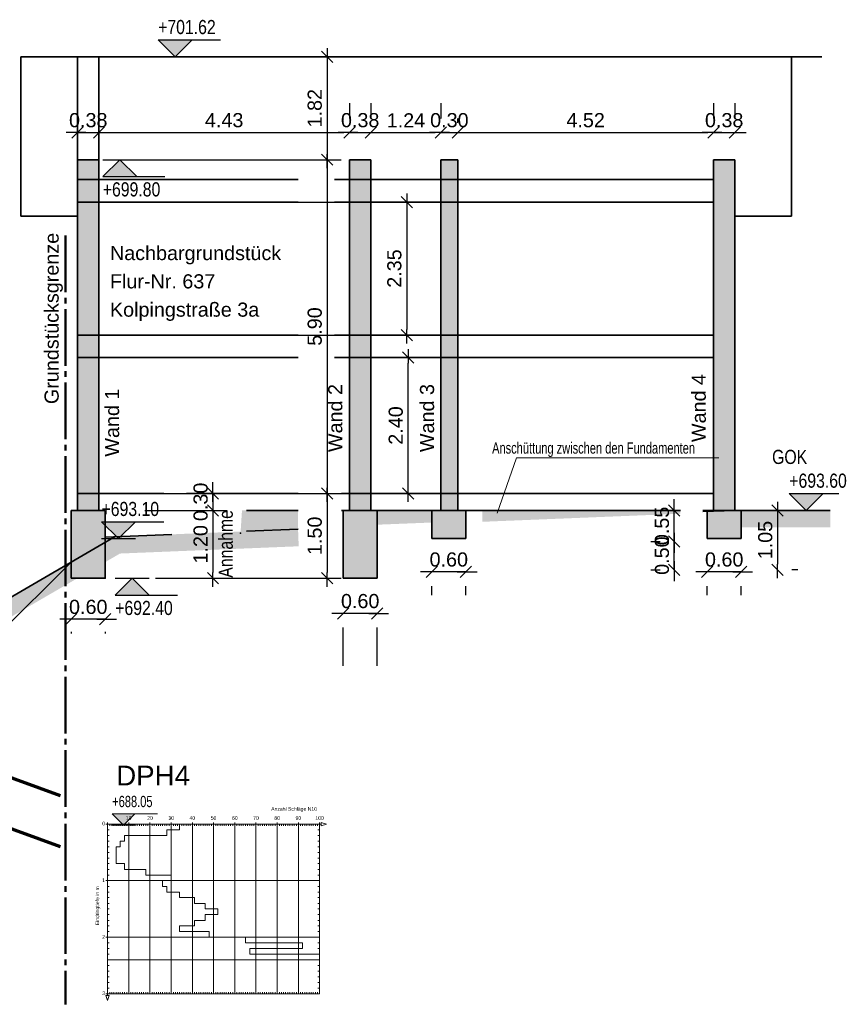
# Model space of a CAD drawing. Header units: metres. Extents: x 1 to 118, y 1 to 83.
# Tile 16 of 35: x 44 to 58, y 33 to 51. Entities that reach past the tile are written whole.
import ezdxf

# ---------------------------------------------------------------- set-up
doc = ezdxf.new("R2010")
doc.units = ezdxf.units.M
doc.linetypes.add('ACHSE3', pattern=[1.25, 1, -0.1, 0.05, -0.1])
doc.linetypes.add('DURCHG', pattern=[0])
for name, color, linetype in [('Bodenprofil', 7, 'Continuous'), ('Gel_nde', 7, 'Continuous'), ('Grundst_cksgrenze', 7, 'Continuous'), ('HILFPU', 7, 'Continuous'), ('MAKET', 7, 'Continuous'), ('N_gel', 7, 'Continuous'), ('Nachbargeb_ude', 7, 'Continuous'), ('TEXTE', 7, 'Continuous')]:
    doc.layers.add(name, color=color, linetype=linetype)
doc.styles.add('Arial', font='arial.ttf')
doc.dimstyles.new('ISBSTRICH4E', dxfattribs={"dimtxt": 0.25, "dimasz": 0.1, "dimexe": 0.25, "dimexo": 1, "dimgap": 0.09, "dimtad": 1, "dimzin": 0, "dimdsep": 46, "dimtxsty": 'Arial', "dimblk": 'ID4', "dimblk1": 'ID4', "dimblk2": 'ID4', "dimsah": 1, "dimcen": 0.09, "dimdle": 0.15, "dimclrd": 7, "dimclre": 7, "dimclrt": 7, "dimazin": 0, "dimtfac": 1, "dimtdec": 4, "dimtix": 1, "dimtmove": 2, "dimatfit": 3, "dimfxl": 1, "dimtvp": 0.004, "dimtolj": 1, "dimtzin": 0, "dimarcsym": 0})

# ---------------------------------------------------------------- blocks, each defined once
blk = doc.blocks.new('ID4')
at = {"color": 7, "linetype": 'DURCHG', "lineweight": 25}
for p, q in [((-1, -1), (1, 1)), ((1.5, 0), (-1, 0))]:
    blk.add_line(p, q, dxfattribs=at)
blk = doc.blocks.new('*D20')
at = {"layer": 'Defpoints', "color": 0}
for p in [(56.491, 42.198), (56.601, 41.148), (57.246, 41.148)]:
    blk.add_point(p, dxfattribs=at)
at = {"layer": 'MAKET', "color": 7, "lineweight": -2}
for p, q in [((57.491, 42.198), (57.496, 42.198)), ((57.246, 42.098), (57.246, 41.248)), ((57.601, 41.148), (57.496, 41.148))]:
    blk.add_line(p, q, dxfattribs=at)
at = {"layer": 'MAKET', "color": 7, "lineweight": -2, "xscale": 0.1, "yscale": 0.1, "zscale": 0.1}
for p, rotation in [((57.246, 42.198), 90), ((57.246, 41.148), 270)]:
    blk.add_blockref('ID4', p, dxfattribs=dict(at, rotation=rotation))
at = {"layer": 'MAKET', "color": 7, "insert": (57.028, 41.673), "char_height": 0.25, "attachment_point": 5, "rotation": 90, "style": 'Arial'}
blk.add_mtext('\\A1;1.05', dxfattribs=at)
blk = doc.blocks.new('*D21')
at = {"layer": 'Defpoints', "color": 0}
for p in [(55.418, 42.198), (56.491, 42.198), (56.001, 41.648)]:
    blk.add_point(p, dxfattribs=at)
at = {"layer": 'MAKET', "color": 7, "lineweight": -2}
for p, q in [((55.418, 42.298), (55.418, 42.398)), ((55.491, 42.198), (55.168, 42.198)), ((55.418, 41.648), (55.418, 42.198)), ((55.001, 41.648), (55.168, 41.648)), ((55.418, 41.548), (55.418, 41.448))]:
    blk.add_line(p, q, dxfattribs=at)
at = {"layer": 'MAKET', "color": 7, "lineweight": -2, "xscale": 0.1, "yscale": 0.1, "zscale": 0.1}
for p, rotation in [((55.418, 42.198), 270), ((55.418, 41.648), 90)]:
    blk.add_blockref('ID4', p, dxfattribs=dict(at, rotation=rotation))
at = {"layer": 'MAKET', "color": 7, "insert": (55.201, 41.923), "char_height": 0.25, "attachment_point": 5, "rotation": 90, "style": 'Arial'}
blk.add_mtext('\\A1;0.55', dxfattribs=at)
blk = doc.blocks.new('*D22')
at = {"layer": 'Defpoints', "color": 0}
for p in [(55.418, 41.648), (56.001, 41.648), (56.001, 41.148)]:
    blk.add_point(p, dxfattribs=at)
at = {"layer": 'MAKET', "color": 7, "lineweight": -2}
for p, q in [((55.418, 41.748), (55.418, 41.848)), ((55.001, 41.648), (55.168, 41.648)), ((55.418, 41.148), (55.418, 41.648)), ((55.001, 41.148), (55.168, 41.148)), ((55.418, 41.048), (55.418, 40.948))]:
    blk.add_line(p, q, dxfattribs=at)
at = {"layer": 'MAKET', "color": 7, "lineweight": -2, "xscale": 0.1, "yscale": 0.1, "zscale": 0.1}
for p, rotation in [((55.418, 41.648), 270), ((55.418, 41.148), 90)]:
    blk.add_blockref('ID4', p, dxfattribs=dict(at, rotation=rotation))
at = {"layer": 'MAKET', "color": 7, "insert": (55.201, 41.398), "char_height": 0.25, "attachment_point": 5, "rotation": 90, "style": 'Arial'}
blk.add_mtext('\\A1;0.50', dxfattribs=at)
blk = doc.blocks.new('*D23')
at = {"layer": 'Defpoints', "color": 0}
for p in [(56.001, 41.698), (56.601, 41.698), (56.001, 41.11)]:
    blk.add_point(p, dxfattribs=at)
at = {"layer": 'MAKET', "color": 7, "lineweight": -2}
for p, q in [((55.901, 41.11), (55.801, 41.11)), ((56.601, 41.11), (56.001, 41.11)), ((56.701, 41.11), (56.801, 41.11)), ((56.001, 40.698), (56.001, 40.86)), ((56.601, 40.698), (56.601, 40.86))]:
    blk.add_line(p, q, dxfattribs=at)
at = {"layer": 'MAKET', "color": 7, "lineweight": -2, "xscale": 0.1, "yscale": 0.1, "zscale": 0.1}
blk.add_blockref('ID4', (56.001, 41.11), dxfattribs=at)
at = {"layer": 'MAKET', "color": 7, "lineweight": -2, "xscale": 0.1, "yscale": 0.1, "zscale": 0.1, "rotation": 180}
blk.add_blockref('ID4', (56.601, 41.11), dxfattribs=at)
at = {"layer": 'MAKET', "color": 7, "insert": (56.301, 41.328), "char_height": 0.25, "attachment_point": 5, "style": 'Arial'}
blk.add_mtext('\\A1;0.60', dxfattribs=at)
blk = doc.blocks.new('*D24')
at = {"layer": 'Defpoints', "color": 0}
for p in [(51.131, 41.698), (51.731, 41.698), (51.131, 41.11)]:
    blk.add_point(p, dxfattribs=at)
at = {"layer": 'MAKET', "color": 7, "lineweight": -2}
for p, q in [((51.031, 41.11), (50.931, 41.11)), ((51.731, 41.11), (51.131, 41.11)), ((51.831, 41.11), (51.931, 41.11)), ((51.131, 40.698), (51.131, 40.86)), ((51.731, 40.698), (51.731, 40.86))]:
    blk.add_line(p, q, dxfattribs=at)
at = {"layer": 'MAKET', "color": 7, "lineweight": -2, "xscale": 0.1, "yscale": 0.1, "zscale": 0.1}
blk.add_blockref('ID4', (51.131, 41.11), dxfattribs=at)
at = {"layer": 'MAKET', "color": 7, "lineweight": -2, "xscale": 0.1, "yscale": 0.1, "zscale": 0.1, "rotation": 180}
blk.add_blockref('ID4', (51.731, 41.11), dxfattribs=at)
at = {"layer": 'MAKET', "color": 7, "insert": (51.431, 41.328), "char_height": 0.25, "attachment_point": 5, "style": 'Arial'}
blk.add_mtext('\\A1;0.60', dxfattribs=at)
blk = doc.blocks.new('*D25')
at = {"layer": 'Defpoints', "color": 0}
for p in [(49.564, 40.448), (50.164, 40.448), (49.564, 40.376)]:
    blk.add_point(p, dxfattribs=at)
at = {"layer": 'MAKET', "color": 7, "lineweight": -2}
for p, q in [((49.464, 40.376), (49.364, 40.376)), ((50.164, 40.376), (49.564, 40.376)), ((50.264, 40.376), (50.364, 40.376)), ((49.564, 39.448), (49.564, 40.126)), ((50.164, 39.448), (50.164, 40.126))]:
    blk.add_line(p, q, dxfattribs=at)
at = {"layer": 'MAKET', "color": 7, "lineweight": -2, "xscale": 0.1, "yscale": 0.1, "zscale": 0.1}
blk.add_blockref('ID4', (49.564, 40.376), dxfattribs=at)
at = {"layer": 'MAKET', "color": 7, "lineweight": -2, "xscale": 0.1, "yscale": 0.1, "zscale": 0.1, "rotation": 180}
blk.add_blockref('ID4', (50.164, 40.376), dxfattribs=at)
at = {"layer": 'MAKET', "color": 7, "insert": (49.864, 40.593), "char_height": 0.25, "attachment_point": 5, "style": 'Arial'}
blk.add_mtext('\\A1;0.60', dxfattribs=at)
blk = doc.blocks.new('*D26')
at = {"layer": 'Defpoints', "color": 0}
for p in [(44.755, 41.048), (45.355, 41.048), (44.755, 40.273)]:
    blk.add_point(p, dxfattribs=at)
at = {"layer": 'MAKET', "color": 7, "lineweight": -2}
for p, q in [((44.655, 40.273), (44.555, 40.273)), ((45.355, 40.273), (44.755, 40.273)), ((45.455, 40.273), (45.555, 40.273)), ((44.755, 40.048), (44.755, 40.023)), ((45.355, 40.048), (45.355, 40.023))]:
    blk.add_line(p, q, dxfattribs=at)
at = {"layer": 'MAKET', "color": 7, "lineweight": -2, "xscale": 0.1, "yscale": 0.1, "zscale": 0.1}
blk.add_blockref('ID4', (44.755, 40.273), dxfattribs=at)
at = {"layer": 'MAKET', "color": 7, "lineweight": -2, "xscale": 0.1, "yscale": 0.1, "zscale": 0.1, "rotation": 180}
blk.add_blockref('ID4', (45.355, 40.273), dxfattribs=at)
at = {"layer": 'MAKET', "color": 7, "insert": (45.055, 40.49), "char_height": 0.25, "attachment_point": 5, "style": 'Arial'}
blk.add_mtext('\\A1;0.60', dxfattribs=at)
blk = doc.blocks.new('*D27')
at = {"layer": 'Defpoints', "color": 0}
for p in [(50.711, 44.898), (52.458, 44.898), (52.517, 42.498)]:
    blk.add_point(p, dxfattribs=at)
at = {"layer": 'MAKET', "color": 7, "lineweight": -2}
for p, q in [((51.458, 44.898), (50.461, 44.898)), ((50.711, 42.598), (50.711, 44.798)), ((51.517, 42.498), (50.461, 42.498))]:
    blk.add_line(p, q, dxfattribs=at)
at = {"layer": 'MAKET', "color": 7, "lineweight": -2, "xscale": 0.1, "yscale": 0.1, "zscale": 0.1}
for p, rotation in [((50.711, 44.898), 90), ((50.711, 42.498), 270)]:
    blk.add_blockref('ID4', p, dxfattribs=dict(at, rotation=rotation))
at = {"layer": 'MAKET', "color": 7, "insert": (50.494, 43.698), "char_height": 0.25, "attachment_point": 5, "rotation": 90, "style": 'Arial'}
blk.add_mtext('\\A1;2.40', dxfattribs=at)
blk = doc.blocks.new('*D28')
at = {"layer": 'Defpoints', "color": 0}
for p in [(46.815, 47.648), (46.815, 45.298), (50.687, 45.298)]:
    blk.add_point(p, dxfattribs=at)
at = {"layer": 'MAKET', "color": 7, "lineweight": -2}
for p, q in [((47.815, 47.648), (50.937, 47.648)), ((50.687, 47.548), (50.687, 45.398)), ((47.815, 45.298), (50.937, 45.298))]:
    blk.add_line(p, q, dxfattribs=at)
at = {"layer": 'MAKET', "color": 7, "lineweight": -2, "xscale": 0.1, "yscale": 0.1, "zscale": 0.1}
for p, rotation in [((50.687, 47.648), 90), ((50.687, 45.298), 270)]:
    blk.add_blockref('ID4', p, dxfattribs=dict(at, rotation=rotation))
at = {"layer": 'MAKET', "color": 7, "insert": (50.469, 46.473), "char_height": 0.25, "attachment_point": 5, "rotation": 90, "style": 'Arial'}
blk.add_mtext('\\A1;2.35', dxfattribs=at)
blk = doc.blocks.new('*D29')
at = {"layer": 'Defpoints', "color": 0}
for p in [(44.865, 42.498), (45.055, 42.198), (47.261, 42.198)]:
    blk.add_point(p, dxfattribs=at)
at = {"layer": 'MAKET', "color": 7, "lineweight": -2}
for p, q in [((47.261, 42.598), (47.261, 42.698)), ((45.865, 42.498), (47.511, 42.498)), ((47.261, 42.498), (47.261, 42.198)), ((46.055, 42.198), (47.511, 42.198)), ((47.261, 42.098), (47.261, 41.998))]:
    blk.add_line(p, q, dxfattribs=at)
at = {"layer": 'MAKET', "color": 7, "lineweight": -2, "xscale": 0.1, "yscale": 0.1, "zscale": 0.1}
for p, rotation in [((47.261, 42.498), 270), ((47.261, 42.198), 90)]:
    blk.add_blockref('ID4', p, dxfattribs=dict(at, rotation=rotation))
at = {"layer": 'MAKET', "color": 7, "insert": (47.043, 42.348), "char_height": 0.25, "attachment_point": 5, "rotation": 90, "style": 'Arial'}
blk.add_mtext('\\A1;0.30', dxfattribs=at)
blk = doc.blocks.new('*D30')
at = {"layer": 'Defpoints', "color": 0}
for p in [(45.055, 42.198), (45.245, 40.998), (47.261, 40.998)]:
    blk.add_point(p, dxfattribs=at)
at = {"layer": 'MAKET', "color": 7, "lineweight": -2}
for p, q in [((46.055, 42.198), (47.511, 42.198)), ((47.261, 42.098), (47.261, 41.098)), ((46.245, 40.998), (47.511, 40.998))]:
    blk.add_line(p, q, dxfattribs=at)
at = {"layer": 'MAKET', "color": 7, "lineweight": -2, "xscale": 0.1, "yscale": 0.1, "zscale": 0.1}
for p, rotation in [((47.261, 42.198), 90), ((47.261, 40.998), 270)]:
    blk.add_blockref('ID4', p, dxfattribs=dict(at, rotation=rotation))
at = {"layer": 'MAKET', "color": 7, "insert": (47.043, 41.598), "char_height": 0.25, "attachment_point": 5, "rotation": 90, "style": 'Arial'}
blk.add_mtext('\\A1;1.20', dxfattribs=at)
blk = doc.blocks.new('DIM53')
at = {"layer": 'MAKET', "color": 7, "linetype": 'DURCHG', "lineweight": 18}
for p, q in [((45.679, 36.631), (45.479, 36.831)), ((45.479, 36.831), (46.279, 36.831)), ((45.879, 36.831), (45.679, 36.631)), ((45.479, 36.631), (45.879, 36.631))]:
    blk.add_line(p, q, dxfattribs=at)
at = {"layer": 'MAKET', "color": 4}
blk.add_point((39.908, 36.631), dxfattribs=at)
blk = doc.blocks.new('DIM54')
at = {"layer": 'MAKET', "color": 7, "style": 'Arial', "width": 0.7}
blk.add_text('+688.05', height=0.2, dxfattribs=at).set_placement((45.479, 36.951))
blk = doc.blocks.new('*D97')
at = {"layer": 'Defpoints', "color": 0}
for p in [(45.245, 50.218), (44.865, 48.398), (49.278, 48.398)]:
    blk.add_point(p, dxfattribs=at)
at = {"layer": 'MAKET', "color": 7, "lineweight": -2}
for p, q in [((46.245, 50.218), (49.528, 50.218)), ((49.278, 50.118), (49.278, 48.498)), ((45.865, 48.398), (49.528, 48.398))]:
    blk.add_line(p, q, dxfattribs=at)
at = {"layer": 'MAKET', "color": 7, "lineweight": -2, "xscale": 0.1, "yscale": 0.1, "zscale": 0.1}
for p, rotation in [((49.278, 50.218), 90), ((49.278, 48.398), 270)]:
    blk.add_blockref('ID4', p, dxfattribs=dict(at, rotation=rotation))
at = {"layer": 'MAKET', "color": 7, "insert": (49.061, 49.308), "char_height": 0.25, "attachment_point": 5, "rotation": 90, "style": 'Arial'}
blk.add_mtext('\\A1;1.82', dxfattribs=at)
blk = doc.blocks.new('*D98')
at = {"layer": 'Defpoints', "color": 0}
for p in [(44.865, 48.398), (45.245, 42.498), (49.278, 42.498)]:
    blk.add_point(p, dxfattribs=at)
at = {"layer": 'MAKET', "color": 7, "lineweight": -2}
for p, q in [((45.865, 48.398), (49.528, 48.398)), ((49.278, 48.298), (49.278, 42.598)), ((46.245, 42.498), (49.528, 42.498))]:
    blk.add_line(p, q, dxfattribs=at)
at = {"layer": 'MAKET', "color": 7, "lineweight": -2, "xscale": 0.1, "yscale": 0.1, "zscale": 0.1}
for p, rotation in [((49.278, 48.398), 90), ((49.278, 42.498), 270)]:
    blk.add_blockref('ID4', p, dxfattribs=dict(at, rotation=rotation))
at = {"layer": 'MAKET', "color": 7, "insert": (49.061, 45.448), "char_height": 0.25, "attachment_point": 5, "rotation": 90, "style": 'Arial'}
blk.add_mtext('\\A1;5.90', dxfattribs=at)
blk = doc.blocks.new('*D99')
at = {"layer": 'Defpoints', "color": 0}
for p in [(45.245, 42.498), (45.245, 40.998), (49.278, 40.998)]:
    blk.add_point(p, dxfattribs=at)
at = {"layer": 'MAKET', "color": 7, "lineweight": -2}
for p, q in [((46.245, 42.498), (49.528, 42.498)), ((49.278, 42.398), (49.278, 41.098)), ((46.245, 40.998), (49.528, 40.998))]:
    blk.add_line(p, q, dxfattribs=at)
at = {"layer": 'MAKET', "color": 7, "lineweight": -2, "xscale": 0.1, "yscale": 0.1, "zscale": 0.1}
for p, rotation in [((49.278, 42.498), 90), ((49.278, 40.998), 270)]:
    blk.add_blockref('ID4', p, dxfattribs=dict(at, rotation=rotation))
at = {"layer": 'MAKET', "color": 7, "insert": (49.061, 41.748), "char_height": 0.25, "attachment_point": 5, "rotation": 90, "style": 'Arial'}
blk.add_mtext('\\A1;1.50', dxfattribs=at)
blk = doc.blocks.new('*D100')
at = {"layer": 'Defpoints', "color": 0}
for p in [(56.491, 48.878), (56.111, 48.398), (56.491, 48.398)]:
    blk.add_point(p, dxfattribs=at)
at = {"layer": 'MAKET', "color": 7, "lineweight": -2}
for p, q in [((56.111, 49.398), (56.111, 49.128)), ((56.491, 49.398), (56.491, 49.128)), ((56.011, 48.878), (55.911, 48.878)), ((56.111, 48.878), (56.491, 48.878)), ((56.591, 48.878), (56.691, 48.878))]:
    blk.add_line(p, q, dxfattribs=at)
at = {"layer": 'MAKET', "color": 7, "lineweight": -2, "xscale": 0.1, "yscale": 0.1, "zscale": 0.1}
blk.add_blockref('ID4', (56.111, 48.878), dxfattribs=at)
at = {"layer": 'MAKET', "color": 7, "lineweight": -2, "xscale": 0.1, "yscale": 0.1, "zscale": 0.1, "rotation": 180}
blk.add_blockref('ID4', (56.491, 48.878), dxfattribs=at)
at = {"layer": 'MAKET', "color": 7, "insert": (56.301, 49.095), "char_height": 0.25, "attachment_point": 5, "style": 'Arial'}
blk.add_mtext('\\A1;0.38', dxfattribs=at)
blk = doc.blocks.new('*D101')
at = {"layer": 'Defpoints', "color": 0}
for p in [(56.111, 48.878), (56.111, 48.398), (51.591, 48.048)]:
    blk.add_point(p, dxfattribs=at)
at = {"layer": 'MAKET', "color": 7, "lineweight": -2}
for p, q in [((56.111, 49.398), (56.111, 49.128)), ((51.591, 49.048), (51.591, 49.128)), ((51.691, 48.878), (56.011, 48.878))]:
    blk.add_line(p, q, dxfattribs=at)
at = {"layer": 'MAKET', "color": 7, "lineweight": -2, "xscale": 0.1, "yscale": 0.1, "zscale": 0.1, "rotation": 180}
blk.add_blockref('ID4', (51.591, 48.878), dxfattribs=at)
at = {"layer": 'MAKET', "color": 7, "lineweight": -2, "xscale": 0.1, "yscale": 0.1, "zscale": 0.1}
blk.add_blockref('ID4', (56.111, 48.878), dxfattribs=at)
at = {"layer": 'MAKET', "color": 7, "insert": (53.851, 49.095), "char_height": 0.25, "attachment_point": 5, "style": 'Arial'}
blk.add_mtext('\\A1;4.52', dxfattribs=at)
blk = doc.blocks.new('*D102')
at = {"layer": 'Defpoints', "color": 0}
for p in [(51.591, 48.878), (51.291, 48.398), (51.591, 48.048)]:
    blk.add_point(p, dxfattribs=at)
at = {"layer": 'MAKET', "color": 7, "lineweight": -2}
for p, q in [((51.291, 49.398), (51.291, 49.128)), ((51.591, 49.048), (51.591, 49.128)), ((51.191, 48.878), (51.091, 48.878)), ((51.291, 48.878), (51.591, 48.878)), ((51.691, 48.878), (51.791, 48.878))]:
    blk.add_line(p, q, dxfattribs=at)
at = {"layer": 'MAKET', "color": 7, "lineweight": -2, "xscale": 0.1, "yscale": 0.1, "zscale": 0.1}
blk.add_blockref('ID4', (51.291, 48.878), dxfattribs=at)
at = {"layer": 'MAKET', "color": 7, "lineweight": -2, "xscale": 0.1, "yscale": 0.1, "zscale": 0.1, "rotation": 180}
blk.add_blockref('ID4', (51.591, 48.878), dxfattribs=at)
at = {"layer": 'MAKET', "color": 7, "insert": (51.441, 49.095), "char_height": 0.25, "attachment_point": 5, "style": 'Arial'}
blk.add_mtext('\\A1;0.30', dxfattribs=at)
blk = doc.blocks.new('*D103')
at = {"layer": 'Defpoints', "color": 0}
for p in [(51.291, 48.878), (50.054, 48.398), (51.291, 48.398)]:
    blk.add_point(p, dxfattribs=at)
at = {"layer": 'MAKET', "color": 7, "lineweight": -2}
for p, q in [((50.054, 49.398), (50.054, 49.128)), ((51.291, 49.398), (51.291, 49.128)), ((50.154, 48.878), (51.191, 48.878))]:
    blk.add_line(p, q, dxfattribs=at)
at = {"layer": 'MAKET', "color": 7, "lineweight": -2, "xscale": 0.1, "yscale": 0.1, "zscale": 0.1, "rotation": 180}
blk.add_blockref('ID4', (50.054, 48.878), dxfattribs=at)
at = {"layer": 'MAKET', "color": 7, "lineweight": -2, "xscale": 0.1, "yscale": 0.1, "zscale": 0.1}
blk.add_blockref('ID4', (51.291, 48.878), dxfattribs=at)
at = {"layer": 'MAKET', "color": 7, "insert": (50.673, 49.093), "char_height": 0.25, "attachment_point": 5, "style": 'Arial'}
blk.add_mtext('\\A1;1.24', dxfattribs=at)
blk = doc.blocks.new('*D104')
at = {"layer": 'Defpoints', "color": 0}
for p in [(50.054, 48.878), (49.674, 48.398), (50.054, 48.398)]:
    blk.add_point(p, dxfattribs=at)
at = {"layer": 'MAKET', "color": 7, "lineweight": -2}
for p, q in [((49.674, 49.398), (49.674, 49.128)), ((50.054, 49.398), (50.054, 49.128)), ((49.574, 48.878), (49.474, 48.878)), ((49.674, 48.878), (50.054, 48.878)), ((50.154, 48.878), (50.254, 48.878))]:
    blk.add_line(p, q, dxfattribs=at)
at = {"layer": 'MAKET', "color": 7, "lineweight": -2, "xscale": 0.1, "yscale": 0.1, "zscale": 0.1}
blk.add_blockref('ID4', (49.674, 48.878), dxfattribs=at)
at = {"layer": 'MAKET', "color": 7, "lineweight": -2, "xscale": 0.1, "yscale": 0.1, "zscale": 0.1, "rotation": 180}
blk.add_blockref('ID4', (50.054, 48.878), dxfattribs=at)
at = {"layer": 'MAKET', "color": 7, "insert": (49.864, 49.095), "char_height": 0.25, "attachment_point": 5, "style": 'Arial'}
blk.add_mtext('\\A1;0.38', dxfattribs=at)
blk = doc.blocks.new('*D105')
at = {"layer": 'Defpoints', "color": 0}
for p in [(49.674, 48.878), (49.674, 48.398), (45.245, 44.428)]:
    blk.add_point(p, dxfattribs=at)
at = {"layer": 'MAKET', "color": 7, "lineweight": -2}
for p, q in [((49.674, 49.398), (49.674, 49.128)), ((45.245, 45.428), (45.245, 49.128)), ((45.345, 48.878), (49.574, 48.878))]:
    blk.add_line(p, q, dxfattribs=at)
at = {"layer": 'MAKET', "color": 7, "lineweight": -2, "xscale": 0.1, "yscale": 0.1, "zscale": 0.1, "rotation": 180}
blk.add_blockref('ID4', (45.245, 48.878), dxfattribs=at)
at = {"layer": 'MAKET', "color": 7, "lineweight": -2, "xscale": 0.1, "yscale": 0.1, "zscale": 0.1}
blk.add_blockref('ID4', (49.674, 48.878), dxfattribs=at)
at = {"layer": 'MAKET', "color": 7, "insert": (47.459, 49.095), "char_height": 0.25, "attachment_point": 5, "style": 'Arial'}
blk.add_mtext('\\A1;4.43', dxfattribs=at)
blk = doc.blocks.new('*D106')
at = {"layer": 'Defpoints', "color": 0}
for p in [(45.245, 48.878), (44.865, 44.428), (45.245, 44.428)]:
    blk.add_point(p, dxfattribs=at)
at = {"layer": 'MAKET', "color": 7, "lineweight": -2}
for p, q in [((44.865, 45.428), (44.865, 49.128)), ((45.245, 45.428), (45.245, 49.128)), ((44.765, 48.878), (44.665, 48.878)), ((44.865, 48.878), (45.245, 48.878)), ((45.345, 48.878), (45.445, 48.878))]:
    blk.add_line(p, q, dxfattribs=at)
at = {"layer": 'MAKET', "color": 7, "lineweight": -2, "xscale": 0.1, "yscale": 0.1, "zscale": 0.1}
blk.add_blockref('ID4', (44.865, 48.878), dxfattribs=at)
at = {"layer": 'MAKET', "color": 7, "lineweight": -2, "xscale": 0.1, "yscale": 0.1, "zscale": 0.1, "rotation": 180}
blk.add_blockref('ID4', (45.245, 48.878), dxfattribs=at)
at = {"layer": 'MAKET', "color": 7, "insert": (45.055, 49.095), "char_height": 0.25, "attachment_point": 5, "style": 'Arial'}
blk.add_mtext('\\A1;0.38', dxfattribs=at)
blk = doc.blocks.new('DIM316')
at = {"layer": 'MAKET', "color": 7, "linetype": 'DURCHG', "lineweight": 25}
for p, q in [((28.375, 33.768), (28.075, 34.068)), ((28.075, 34.068), (29.175, 34.068)), ((28.675, 34.068), (28.375, 33.768)), ((28.075, 33.768), (28.675, 33.768))]:
    blk.add_line(p, q, dxfattribs=at)
at = {"layer": 'MAKET', "color": 4}
for p in [(44.865, 50.218), (44.865, 48.398), (57.868, 42.198), (44.651, 41.698), (45.355, 40.998), (40.181, 38.948), (36.128, 37.643), (36.221, 35.278), (35.062, 34.768), (29.582, 33.768)]:
    blk.add_point(p, dxfattribs=at)
blk = doc.blocks.new('DIM321')
at = {"layer": 'MAKET', "color": 7, "linetype": 'DURCHG', "lineweight": 25}
for p, q in [((45.832, 40.998), (45.532, 40.698)), ((45.532, 40.998), (46.132, 40.998)), ((46.132, 40.698), (45.832, 40.998)), ((45.532, 40.698), (46.632, 40.698))]:
    blk.add_line(p, q, dxfattribs=at)
at = {"layer": 'MAKET', "color": 7, "style": 'Arial', "width": 0.8}
blk.add_text('+690.35', height=0.25, dxfattribs=at).set_placement((39.933, 39.348))
blk = doc.blocks.new('DIM322')
at = {"layer": 'MAKET', "color": 7, "linetype": 'DURCHG', "lineweight": 25}
for p, q in [((45.59, 41.698), (45.29, 41.998)), ((45.29, 41.998), (46.39, 41.998)), ((45.89, 41.998), (45.59, 41.698)), ((45.29, 41.698), (45.89, 41.698))]:
    blk.add_line(p, q, dxfattribs=at)
at = {"layer": 'MAKET', "color": 7, "style": 'Arial', "width": 0.8}
blk.add_text('+692.40', height=0.25, dxfattribs=at).set_placement((45.532, 40.348))
blk = doc.blocks.new('DIM323')
at = {"layer": 'MAKET', "color": 7, "linetype": 'DURCHG', "lineweight": 25}
for p, q in [((57.752, 42.198), (57.452, 42.498)), ((57.452, 42.498), (58.552, 42.498)), ((58.052, 42.498), (57.752, 42.198)), ((57.452, 42.198), (58.052, 42.198))]:
    blk.add_line(p, q, dxfattribs=at)
at = {"layer": 'MAKET', "color": 7, "style": 'Arial', "width": 0.8}
blk.add_text('+693.10', height=0.25, dxfattribs=at).set_placement((45.29, 42.098))
blk = doc.blocks.new('DIM324')
at = {"layer": 'MAKET', "color": 7, "linetype": 'DURCHG', "lineweight": 25}
for p, q in [((45.612, 48.398), (45.312, 48.098)), ((45.312, 48.398), (45.912, 48.398)), ((45.912, 48.098), (45.612, 48.398)), ((45.312, 48.098), (46.412, 48.098))]:
    blk.add_line(p, q, dxfattribs=at)
at = {"layer": 'MAKET', "color": 7, "style": 'Arial', "width": 0.8}
blk.add_text('+693.60', height=0.25, dxfattribs=at).set_placement((57.452, 42.598))
blk = doc.blocks.new('DIM325')
at = {"layer": 'MAKET', "color": 7, "linetype": 'DURCHG', "lineweight": 25}
for p, q in [((46.591, 50.218), (46.291, 50.518)), ((46.291, 50.518), (47.391, 50.518)), ((46.891, 50.518), (46.591, 50.218)), ((46.291, 50.218), (46.891, 50.218))]:
    blk.add_line(p, q, dxfattribs=at)
at = {"layer": 'MAKET', "color": 7, "style": 'Arial', "width": 0.8}
blk.add_text('+699.80', height=0.25, dxfattribs=at).set_placement((45.312, 47.748))
blk = doc.blocks.new('DIM326')
at = {"layer": 'MAKET', "color": 7, "style": 'Arial', "width": 0.8}
blk.add_text('+701.62', height=0.25, dxfattribs=at).set_placement((46.291, 50.618))

msp = doc.modelspace()

# ---------------------------------------------------------------- hatches: boundary and pattern name
at = {"layer": 'Gel_nde'}
for points in [[(47.774, 42.198), (47.748, 41.795), (48.765, 41.864), (48.765, 42.198), (47.774, 42.198)], [(50.054, 42.198), (50.054, 41.94), (51.154, 41.984), (51.154, 42.198), (50.054, 42.198)], [(52.025, 42.198), (52.025, 41.996), (55.528, 42.138), (55.528, 42.198), (52.025, 42.198)], [(45.588, 41.736), (48.77, 41.736), (48.765, 41.864)], [(45.125, 41.499), (45.727, 41.499), (45.575, 41.761)], [(45.595, 41.563), (48.777, 41.563), (48.77, 41.736), (45.588, 41.736)], [(40.712, 38.935), (41.313, 38.935), (45.727, 41.499), (45.125, 41.499)], [(45.6, 41.434), (48.777, 41.563), (45.595, 41.563)]]:
    msp.add_hatch(color=7, dxfattribs=at).paths.add_polyline_path(points)
at = {"layer": 'MAKET'}
for points in [[(46.591, 50.218), (46.891, 50.518), (46.291, 50.518)], [(45.312, 48.098), (45.912, 48.098), (45.612, 48.398)], [(57.752, 42.198), (58.052, 42.498), (57.452, 42.498)], [(45.59, 41.698), (45.89, 41.998), (45.29, 41.998)], [(45.532, 40.698), (46.132, 40.698), (45.832, 40.998)], [(45.679, 36.631), (45.879, 36.831), (45.479, 36.831)]]:
    msp.add_hatch(color=7, dxfattribs=at).paths.add_polyline_path(points)
at = {"layer": 'Nachbargeb_ude'}
for points in [[(44.865, 42.198), (45.245, 42.198), (45.245, 48.398), (44.865, 48.398)], [(49.674, 42.198), (50.054, 42.198), (50.054, 48.398), (49.674, 48.398)], [(51.291, 42.198), (51.591, 42.198), (51.591, 48.398), (51.291, 48.398)], [(56.111, 42.198), (56.491, 42.198), (56.491, 48.398), (56.111, 48.398)], [(44.755, 40.998), (45.355, 40.998), (45.355, 42.198), (44.755, 42.198)], [(49.564, 40.998), (50.164, 40.998), (50.164, 42.198), (49.564, 42.198)], [(51.131, 41.698), (51.731, 41.698), (51.731, 42.198), (51.131, 42.198)], [(56.001, 41.698), (56.601, 41.698), (56.601, 42.198), (56.001, 42.198)], [(56.491, 41.896), (58.178, 41.896), (58.178, 42.198), (56.491, 42.198)]]:
    msp.add_hatch(color=7, dxfattribs=at).paths.add_polyline_path(points)

# ---------------------------------------------------------------- linework, layer by layer
at = {"layer": 'Bodenprofil', "color": 84, "linetype": 'DURCHG', "lineweight": 25}
msp.add_line((44.755, 41.284), (40.764, 37.314), dxfattribs=at)
at = {"layer": 'Bodenprofil', "color": 8, "linetype": 'DURCHG', "lineweight": 9}
for p, q in [((45.396, 36.651), (45.366, 36.651)), ((45.396, 36.651), (45.396, 36.681)), ((45.396, 36.651), (49.176, 36.651)), ((45.396, 36.651), (45.396, 33.621)), ((45.396, 36.651), (45.396, 33.651)), ((45.396, 36.651), (49.146, 36.651)), ((45.396, 36.651), (46.671, 36.651)), ((45.435, 36.651), (45.435, 36.621)), ((45.471, 36.651), (45.471, 36.621)), ((45.51, 36.651), (45.51, 36.621)), ((45.546, 36.651), (45.546, 36.621)), ((45.585, 36.651), (45.585, 36.621)), ((45.621, 36.651), (45.621, 36.621)), ((45.66, 36.651), (45.66, 36.621)), ((45.696, 36.651), (45.696, 36.621)), ((45.735, 36.651), (45.735, 36.621)), ((45.771, 36.651), (45.771, 36.681)), ((45.771, 36.651), (45.771, 33.651)), ((45.81, 36.651), (45.81, 36.621)), ((45.846, 36.651), (45.846, 36.621)), ((45.885, 36.651), (45.885, 36.621)), ((45.921, 36.651), (45.921, 36.621)), ((45.96, 36.651), (45.96, 36.621)), ((45.996, 36.651), (45.996, 36.621)), ((46.035, 36.651), (46.035, 36.621)), ((46.071, 36.651), (46.071, 36.621)), ((46.11, 36.651), (46.11, 36.621)), ((46.146, 36.651), (46.146, 36.681)), ((46.146, 36.651), (46.146, 33.651)), ((46.185, 36.651), (46.185, 36.621)), ((46.221, 36.651), (46.221, 36.621)), ((46.26, 36.651), (46.26, 36.621)), ((46.296, 36.651), (46.296, 36.621)), ((46.335, 36.651), (46.335, 36.621)), ((46.371, 36.651), (46.371, 36.621)), ((46.41, 36.651), (46.41, 36.621)), ((46.446, 36.651), (46.446, 36.621)), ((46.485, 36.651), (46.485, 36.621)), ((46.521, 36.651), (46.521, 36.681)), ((46.521, 36.651), (46.521, 33.651)), ((46.56, 36.651), (46.56, 36.621)), ((46.596, 36.651), (46.596, 36.621)), ((46.635, 36.651), (46.635, 36.621)), ((46.671, 36.651), (46.671, 36.621)), ((46.671, 36.651), (46.671, 36.552)), ((46.71, 36.651), (46.71, 36.621)), ((46.746, 36.651), (46.746, 36.621)), ((46.785, 36.651), (46.785, 36.621)), ((46.821, 36.651), (46.821, 36.621)), ((46.86, 36.651), (46.86, 36.621)), ((46.896, 36.651), (46.896, 36.681)), ((46.896, 36.651), (46.896, 33.651)), ((46.935, 36.651), (46.935, 36.621)), ((46.971, 36.651), (46.971, 36.621)), ((47.01, 36.651), (47.01, 36.621)), ((47.046, 36.651), (47.046, 36.621)), ((47.085, 36.651), (47.085, 36.621)), ((47.121, 36.651), (47.121, 36.621)), ((47.16, 36.651), (47.16, 36.621)), ((47.196, 36.651), (47.196, 36.621)), ((47.235, 36.651), (47.235, 36.621)), ((47.271, 36.651), (47.271, 36.681)), ((47.271, 36.651), (47.271, 33.651)), ((47.31, 36.651), (47.31, 36.621)), ((47.346, 36.651), (47.346, 36.621)), ((47.385, 36.651), (47.385, 36.621)), ((47.421, 36.651), (47.421, 36.621)), ((47.46, 36.651), (47.46, 36.621)), ((47.496, 36.651), (47.496, 36.621)), ((47.535, 36.651), (47.535, 36.621)), ((47.571, 36.651), (47.571, 36.621)), ((47.61, 36.651), (47.61, 36.621)), ((47.646, 36.651), (47.646, 36.681)), ((47.646, 36.651), (47.646, 33.651)), ((47.685, 36.651), (47.685, 36.621)), ((47.721, 36.651), (47.721, 36.621)), ((47.76, 36.651), (47.76, 36.621)), ((47.796, 36.651), (47.796, 36.621)), ((47.835, 36.651), (47.835, 36.621)), ((47.871, 36.651), (47.871, 36.621)), ((47.91, 36.651), (47.91, 36.621)), ((47.946, 36.651), (47.946, 36.621)), ((47.985, 36.651), (47.985, 36.621)), ((48.021, 36.651), (48.021, 36.681)), ((48.021, 36.651), (48.021, 33.651)), ((48.06, 36.651), (48.06, 36.621)), ((48.096, 36.651), (48.096, 36.621)), ((48.135, 36.651), (48.135, 36.621)), ((48.171, 36.651), (48.171, 36.621)), ((48.21, 36.651), (48.21, 36.621)), ((48.246, 36.651), (48.246, 36.621)), ((48.285, 36.651), (48.285, 36.621)), ((48.321, 36.651), (48.321, 36.621)), ((48.36, 36.651), (48.36, 36.621)), ((48.396, 36.651), (48.396, 36.681)), ((48.396, 36.651), (48.396, 33.651)), ((48.435, 36.651), (48.435, 36.621)), ((48.471, 36.651), (48.471, 36.621)), ((48.51, 36.651), (48.51, 36.621)), ((48.546, 36.651), (48.546, 36.621)), ((48.585, 36.651), (48.585, 36.621)), ((48.621, 36.651), (48.621, 36.621)), ((48.66, 36.651), (48.66, 36.621)), ((48.696, 36.651), (48.696, 36.621)), ((48.735, 36.651), (48.735, 36.621)), ((48.771, 36.651), (48.771, 36.681)), ((48.771, 36.651), (48.771, 33.651)), ((48.81, 36.651), (48.81, 36.621)), ((48.846, 36.651), (48.846, 36.621)), ((48.885, 36.651), (48.885, 36.621)), ((48.921, 36.651), (48.921, 36.621)), ((48.96, 36.651), (48.96, 36.621)), ((48.996, 36.651), (48.996, 36.621)), ((49.035, 36.651), (49.035, 36.621)), ((49.071, 36.651), (49.071, 36.621)), ((49.11, 36.651), (49.11, 36.621)), ((49.146, 36.651), (49.146, 36.681)), ((49.146, 36.651), (49.146, 33.651)), ((49.146, 36.651), (49.146, 33.651)), ((49.176, 36.651), (49.176, 36.681)), ((49.176, 36.681), (49.266, 36.651)), ((49.266, 36.651), (49.176, 36.621)), ((49.176, 36.621), (49.176, 36.651)), ((45.396, 36.552), (45.426, 36.552)), ((45.396, 36.45), (45.426, 36.45)), ((46.446, 36.45), (45.696, 36.45)), ((45.696, 36.45), (45.696, 36.351)), ((46.671, 36.552), (46.446, 36.552)), ((46.446, 36.552), (46.446, 36.45)), ((49.116, 36.552), (49.146, 36.552)), ((49.116, 36.45), (49.146, 36.45)), ((45.396, 36.351), (45.426, 36.351)), ((45.396, 36.252), (45.426, 36.252)), ((45.621, 36.252), (45.546, 36.252)), ((45.546, 36.252), (45.546, 36.15)), ((45.696, 36.351), (45.621, 36.351)), ((45.621, 36.351), (45.621, 36.252)), ((49.116, 36.351), (49.146, 36.351)), ((49.116, 36.252), (49.146, 36.252)), ((45.396, 36.15), (45.426, 36.15)), ((45.396, 36.051), (45.426, 36.051)), ((45.546, 36.15), (45.546, 36.15)), ((45.546, 36.15), (45.546, 36.051)), ((45.546, 36.051), (45.546, 36.051)), ((45.546, 36.051), (45.546, 35.952)), ((49.116, 36.15), (49.146, 36.15)), ((49.116, 36.051), (49.146, 36.051)), ((45.396, 35.952), (45.426, 35.952)), ((45.546, 35.952), (45.696, 35.952)), ((45.696, 35.952), (45.696, 35.85)), ((49.116, 35.952), (49.146, 35.952)), ((45.396, 35.85), (45.426, 35.85)), ((45.396, 35.751), (45.426, 35.751)), ((45.696, 35.85), (46.071, 35.85)), ((46.071, 35.85), (46.071, 35.751)), ((46.071, 35.751), (46.521, 35.751)), ((46.521, 35.751), (46.521, 35.652)), ((49.116, 35.85), (49.146, 35.85)), ((49.116, 35.751), (49.146, 35.751)), ((45.396, 35.652), (45.366, 35.652)), ((45.396, 35.652), (49.146, 35.652)), ((45.396, 35.55), (45.426, 35.55)), ((46.521, 35.652), (46.371, 35.652)), ((46.371, 35.652), (46.371, 35.55)), ((46.371, 35.55), (46.446, 35.55)), ((46.446, 35.55), (46.446, 35.451)), ((49.116, 35.55), (49.146, 35.55)), ((45.396, 35.451), (45.426, 35.451)), ((45.396, 35.352), (45.426, 35.352)), ((46.446, 35.451), (46.671, 35.451)), ((46.671, 35.451), (46.671, 35.352)), ((46.671, 35.352), (46.935, 35.352)), ((46.935, 35.352), (46.935, 35.25)), ((49.116, 35.451), (49.146, 35.451)), ((49.116, 35.352), (49.146, 35.352)), ((45.396, 35.25), (45.426, 35.25)), ((46.935, 35.25), (47.121, 35.25)), ((47.121, 35.25), (47.121, 35.151)), ((49.116, 35.25), (49.146, 35.25)), ((45.396, 35.151), (45.426, 35.151)), ((45.396, 35.052), (45.426, 35.052)), ((47.121, 35.151), (47.346, 35.151)), ((47.346, 35.052), (47.121, 35.052)), ((47.121, 35.052), (47.121, 34.95)), ((47.346, 35.151), (47.346, 35.052)), ((49.116, 35.151), (49.146, 35.151)), ((49.116, 35.052), (49.146, 35.052)), ((45.396, 34.95), (45.426, 34.95)), ((45.396, 34.851), (45.426, 34.851)), ((46.935, 34.851), (46.671, 34.851)), ((46.671, 34.851), (46.671, 34.752)), ((47.121, 34.95), (46.935, 34.95)), ((46.935, 34.95), (46.935, 34.851)), ((49.116, 34.95), (49.146, 34.95)), ((49.116, 34.851), (49.146, 34.851)), ((45.396, 34.65), (45.366, 34.65)), ((45.396, 34.752), (45.426, 34.752)), ((45.396, 34.65), (45.426, 34.65)), ((45.396, 34.65), (49.146, 34.65)), ((46.671, 34.752), (47.196, 34.752)), ((47.196, 34.752), (47.196, 34.65)), ((47.196, 34.65), (47.835, 34.65)), ((47.835, 34.65), (47.835, 34.551)), ((49.116, 34.752), (49.146, 34.752)), ((49.116, 34.65), (49.146, 34.65)), ((45.396, 34.551), (45.426, 34.551)), ((47.835, 34.551), (48.846, 34.551)), ((48.846, 34.551), (48.846, 34.452)), ((49.116, 34.551), (49.146, 34.551)), ((45.396, 34.452), (45.426, 34.452)), ((45.396, 34.35), (45.426, 34.35)), ((48.846, 34.452), (47.91, 34.452)), ((47.91, 34.452), (47.91, 34.35)), ((47.91, 34.35), (49.146, 34.35)), ((49.116, 34.452), (49.146, 34.452)), ((49.116, 34.35), (49.146, 34.35)), ((49.146, 34.35), (49.146, 34.251)), ((45.396, 34.251), (45.426, 34.251)), ((49.146, 34.251), (45.396, 34.251)), ((45.396, 34.152), (45.426, 34.152)), ((49.116, 34.251), (49.146, 34.251)), ((49.116, 34.152), (49.146, 34.152)), ((45.396, 34.05), (45.426, 34.05)), ((45.396, 33.951), (45.426, 33.951)), ((49.116, 34.05), (49.146, 34.05)), ((49.116, 33.951), (49.146, 33.951)), ((45.396, 33.852), (45.426, 33.852)), ((49.116, 33.852), (49.146, 33.852)), ((45.396, 33.651), (45.366, 33.651)), ((45.396, 33.621), (45.366, 33.621)), ((45.366, 33.621), (45.396, 33.531)), ((45.396, 33.75), (45.426, 33.75)), ((45.396, 33.651), (49.146, 33.651)), ((45.396, 33.651), (45.426, 33.651)), ((45.396, 33.651), (49.146, 33.651)), ((45.396, 33.531), (45.426, 33.621)), ((45.426, 33.621), (45.396, 33.621)), ((45.435, 33.681), (45.435, 33.651)), ((45.471, 33.681), (45.471, 33.651)), ((45.51, 33.681), (45.51, 33.651)), ((45.546, 33.681), (45.546, 33.651)), ((45.585, 33.681), (45.585, 33.651)), ((45.621, 33.681), (45.621, 33.651)), ((45.66, 33.681), (45.66, 33.651)), ((45.696, 33.681), (45.696, 33.651)), ((45.735, 33.681), (45.735, 33.651)), ((45.81, 33.681), (45.81, 33.651)), ((45.846, 33.681), (45.846, 33.651)), ((45.885, 33.681), (45.885, 33.651)), ((45.921, 33.681), (45.921, 33.651)), ((45.96, 33.681), (45.96, 33.651)), ((45.996, 33.681), (45.996, 33.651)), ((46.035, 33.681), (46.035, 33.651)), ((46.071, 33.681), (46.071, 33.651)), ((46.11, 33.681), (46.11, 33.651)), ((46.185, 33.681), (46.185, 33.651)), ((46.221, 33.681), (46.221, 33.651)), ((46.26, 33.681), (46.26, 33.651)), ((46.296, 33.681), (46.296, 33.651)), ((46.335, 33.681), (46.335, 33.651)), ((46.371, 33.681), (46.371, 33.651)), ((46.41, 33.681), (46.41, 33.651)), ((46.446, 33.681), (46.446, 33.651)), ((46.485, 33.681), (46.485, 33.651)), ((46.56, 33.681), (46.56, 33.651)), ((46.596, 33.681), (46.596, 33.651)), ((46.635, 33.681), (46.635, 33.651)), ((46.671, 33.681), (46.671, 33.651)), ((46.71, 33.681), (46.71, 33.651)), ((46.746, 33.681), (46.746, 33.651)), ((46.785, 33.681), (46.785, 33.651)), ((46.821, 33.681), (46.821, 33.651)), ((46.86, 33.681), (46.86, 33.651)), ((46.935, 33.681), (46.935, 33.651)), ((46.971, 33.681), (46.971, 33.651)), ((47.01, 33.681), (47.01, 33.651)), ((47.046, 33.681), (47.046, 33.651)), ((47.085, 33.681), (47.085, 33.651)), ((47.121, 33.681), (47.121, 33.651)), ((47.16, 33.681), (47.16, 33.651)), ((47.196, 33.681), (47.196, 33.651)), ((47.235, 33.681), (47.235, 33.651)), ((47.31, 33.681), (47.31, 33.651)), ((47.346, 33.681), (47.346, 33.651)), ((47.385, 33.681), (47.385, 33.651)), ((47.421, 33.681), (47.421, 33.651)), ((47.46, 33.681), (47.46, 33.651)), ((47.496, 33.681), (47.496, 33.651)), ((47.535, 33.681), (47.535, 33.651)), ((47.571, 33.681), (47.571, 33.651)), ((47.61, 33.681), (47.61, 33.651)), ((47.685, 33.681), (47.685, 33.651)), ((47.721, 33.681), (47.721, 33.651)), ((47.76, 33.681), (47.76, 33.651)), ((47.796, 33.681), (47.796, 33.651)), ((47.835, 33.681), (47.835, 33.651)), ((47.871, 33.681), (47.871, 33.651)), ((47.91, 33.681), (47.91, 33.651)), ((47.946, 33.681), (47.946, 33.651)), ((47.985, 33.681), (47.985, 33.651)), ((48.06, 33.681), (48.06, 33.651)), ((48.096, 33.681), (48.096, 33.651)), ((48.135, 33.681), (48.135, 33.651)), ((48.171, 33.681), (48.171, 33.651)), ((48.21, 33.681), (48.21, 33.651)), ((48.246, 33.681), (48.246, 33.651)), ((48.285, 33.681), (48.285, 33.651)), ((48.321, 33.681), (48.321, 33.651)), ((48.36, 33.681), (48.36, 33.651)), ((48.435, 33.681), (48.435, 33.651)), ((48.471, 33.681), (48.471, 33.651)), ((48.51, 33.681), (48.51, 33.651)), ((48.546, 33.681), (48.546, 33.651)), ((48.585, 33.681), (48.585, 33.651)), ((48.621, 33.681), (48.621, 33.651)), ((48.66, 33.681), (48.66, 33.651)), ((48.696, 33.681), (48.696, 33.651)), ((48.735, 33.681), (48.735, 33.651)), ((48.81, 33.681), (48.81, 33.651)), ((48.846, 33.681), (48.846, 33.651)), ((48.885, 33.681), (48.885, 33.651)), ((48.921, 33.681), (48.921, 33.651)), ((48.96, 33.681), (48.96, 33.651)), ((48.996, 33.681), (48.996, 33.651)), ((49.035, 33.681), (49.035, 33.651)), ((49.071, 33.681), (49.071, 33.651)), ((49.11, 33.681), (49.11, 33.651)), ((49.116, 33.75), (49.146, 33.75)), ((49.116, 33.651), (49.146, 33.651))]:
    msp.add_line(p, q, dxfattribs=at)
at = {"layer": 'Gel_nde', "color": 7, "linetype": 'DURCHG', "lineweight": 35}
for p, q in [((56.491, 42.198), (55.926, 42.175)), ((48.765, 41.864), (47.851, 41.828)), ((45.529, 41.734), (40.631, 38.888)), ((44.637, 41.698), (44.651, 41.698)), ((46.532, 41.774), (45.355, 41.727))]:
    msp.add_line(p, q, dxfattribs=at)
at = {"layer": 'Grundst_cksgrenze', "color": 54, "linetype": 'ACHSE3', "lineweight": 50}
msp.add_line((44.651, 47.056), (44.651, 33.465), dxfattribs=at)
at = {"layer": 'HILFPU', "color": 4}
msp.add_point((47.748, 41.795), dxfattribs=at)
at = {"layer": 'N_gel', "color": 7, "linetype": 'DURCHG', "lineweight": 70}
for p, q in [((40.181, 38.748), (44.56, 37.155)), ((40.181, 37.848), (44.56, 36.255))]:
    msp.add_line(p, q, dxfattribs=at)
at = {"layer": 'Nachbargeb_ude', "color": 7, "linetype": 'DURCHG', "lineweight": 35}
for p, q in [((58.025, 50.218), (43.865, 50.218)), ((43.865, 50.218), (43.865, 47.398)), ((44.865, 42.198), (44.865, 50.218)), ((45.245, 42.198), (45.245, 50.218)), ((57.491, 47.398), (57.491, 50.218)), ((44.865, 48.398), (45.245, 48.398)), ((49.674, 42.198), (49.674, 48.398)), ((49.674, 48.398), (50.054, 48.398)), ((50.054, 42.198), (50.054, 48.398)), ((51.591, 48.398), (51.291, 48.398)), ((51.291, 42.198), (51.291, 48.398)), ((51.591, 42.198), (51.591, 48.398)), ((56.111, 42.198), (56.111, 48.398)), ((56.111, 48.398), (56.491, 48.398)), ((56.491, 42.198), (56.491, 48.398)), ((48.765, 48.048), (44.865, 48.048)), ((56.111, 48.048), (49.412, 48.048)), ((48.765, 47.648), (44.865, 47.648)), ((56.111, 47.648), (49.412, 47.648)), ((43.865, 47.398), (44.865, 47.398)), ((57.491, 47.398), (56.491, 47.398)), ((48.765, 45.298), (44.865, 45.298)), ((56.111, 45.298), (49.412, 45.298)), ((48.765, 44.898), (44.865, 44.898)), ((56.111, 44.898), (49.412, 44.898)), ((46.389, 42.498), (44.865, 42.498)), ((48.765, 42.498), (46.794, 42.498)), ((56.111, 42.498), (49.532, 42.498)), ((44.755, 42.198), (45.355, 42.198)), ((44.755, 40.998), (44.755, 42.198)), ((45.355, 40.998), (45.355, 42.198)), ((48.765, 42.198), (47.851, 42.198)), ((55.528, 42.198), (49.532, 42.198)), ((49.564, 42.198), (50.164, 42.198)), ((49.564, 40.998), (49.564, 42.198)), ((50.164, 40.998), (50.164, 42.198)), ((51.131, 41.698), (51.131, 42.198)), ((51.181, 42.198), (51.781, 42.198)), ((51.731, 41.698), (51.731, 42.198)), ((56.111, 42.198), (55.926, 42.198)), ((56.001, 42.198), (56.601, 42.198)), ((56.001, 41.698), (56.001, 42.198)), ((56.491, 42.198), (58.178, 42.198)), ((56.601, 41.698), (56.601, 42.198)), ((51.131, 41.698), (51.731, 41.698)), ((56.001, 41.698), (56.601, 41.698)), ((44.755, 40.998), (45.355, 40.998)), ((49.564, 40.998), (50.164, 40.998))]:
    msp.add_line(p, q, dxfattribs=at)
at = {"layer": 'TEXTE', "color": 7, "linetype": 'DURCHG', "lineweight": 18}
for q in [(52.287, 42.15), (56.208, 43.126)]:
    msp.add_line((52.63, 43.126), q, dxfattribs=at)

# ---------------------------------------------------------------- block references
for name in ['DIM326', 'DIM325', 'DIM316', 'DIM324', 'DIM323', 'DIM322', 'DIM321', 'DIM54', 'DIM53']:
    msp.add_blockref(name, (0, 0))

# ---------------------------------------------------------------- texts
at = {"layer": 'Bodenprofil', "color": 7, "style": 'Arial'}
msp.add_text('DPH4', height=0.35, dxfattribs=at).set_placement((45.55, 37.335))
at = {"layer": 'Bodenprofil', "color": 8, "style": 'Arial'}
for s, p in [('Anzahl Schläge N10', (48.29, 36.888)), ('10', (45.721, 36.727)), ('20', (46.097, 36.727)), ('30', (46.472, 36.727)), ('40', (46.846, 36.727)), ('50', (47.221, 36.727)), ('60', (47.597, 36.727)), ('70', (47.972, 36.727)), ('80', (48.346, 36.727)), ('90', (48.721, 36.727)), ('100', (49.072, 36.727))]:
    msp.add_text(s, height=0.064, dxfattribs=at).set_placement(p)
at = {"layer": 'Bodenprofil', "color": 8, "style": 'Arial', "width": 1.01}
for s, p in [('0', (45.302, 36.629)), ('1', (45.302, 35.629)), ('2', (45.302, 34.627)), ('3', (45.302, 33.629))]:
    msp.add_text(s, height=0.064, dxfattribs=at).set_placement(p)
at = {"layer": 'Bodenprofil', "color": 8, "style": 'Arial'}
msp.add_text('Eindringtiefe in m', height=0.064, rotation=90, dxfattribs=at).set_placement((45.248, 34.862))
at = {"layer": 'Grundst_cksgrenze', "color": 89, "style": 'Arial'}
msp.add_text('Grundstücksgrenze', height=0.25, rotation=90, dxfattribs=at).set_placement((44.532, 44.077))
at = {"layer": 'MAKET', "color": 7, "style": 'Arial', "width": 0.8}
msp.add_text('Annahme', height=0.25, rotation=90, dxfattribs=at).set_placement((47.611, 41.007))
at = {"layer": 'Nachbargeb_ude', "color": 7, "style": 'Arial'}
for s, p in [('Nachbargrundstück', (45.439, 46.622)), ('Flur-Nr. 637', (45.439, 46.122)), ('Kolpingstraße 3a', (45.439, 45.622))]:
    msp.add_text(s, height=0.25, dxfattribs=at).set_placement(p)
at = {"layer": 'TEXTE', "color": 8, "style": 'Arial'}
for s, p in [('Wand 4', (55.976, 43.405)), ('Wand 1', (45.601, 43.147)), ('Wand 2', (49.548, 43.228)), ('Wand 3', (51.171, 43.228))]:
    msp.add_text(s, height=0.25, rotation=90, dxfattribs=at).set_placement(p)
at = {"layer": 'TEXTE', "color": 7, "style": 'Arial'}
for s, height, width, p in [('Anschüttung zwischen den Fundamenten', 0.2, 0.7, (52.197, 43.201)), ('GOK', 0.25, 0.8, (57.148, 43.018))]:
    msp.add_text(s, height=height, dxfattribs=dict(at, width=width)).set_placement(p)

# ---------------------------------------------------------------- dimensions: what is measured, and where the dimension line sits
at = {"layer": 'MAKET'}
for base, p1, p2, picture, middle in [((49.278, 48.398), (45.245, 50.218), (44.865, 48.398), '*D97', (49.061, 49.308)), ((49.278, 42.498), (44.865, 48.398), (45.245, 42.498), '*D98', (49.061, 45.448)), ((50.687, 45.298), (46.815, 47.648), (46.815, 45.298), '*D28', (50.469, 46.473)), ((50.711, 44.898), (52.517, 42.498), (52.458, 44.898), '*D27', (50.494, 43.698)), ((47.261, 42.198), (44.865, 42.498), (45.055, 42.198), '*D29', (47.043, 42.348)), ((49.278, 40.998), (45.245, 42.498), (45.245, 40.998), '*D99', (49.061, 41.748)), ((47.261, 40.998), (45.055, 42.198), (45.245, 40.998), '*D30', (47.043, 41.598)), ((55.418, 42.198), (56.001, 41.648), (56.491, 42.198), '*D21', (55.201, 41.923)), ((57.246, 41.148), (56.491, 42.198), (56.601, 41.148), '*D20', (57.028, 41.673)), ((55.418, 41.648), (56.001, 41.148), (56.001, 41.648), '*D22', (55.201, 41.398))]:
    dim = msp.add_linear_dim(base=base, p1=p1, p2=p2, angle=90, dimstyle='ISBSTRICH4E', override={"dimasz": 0.1}, dxfattribs=at)
    dim.commit()
    dim.dimension.update_dxf_attribs({"geometry": picture, "text_midpoint": middle})
for base, p1, p2, picture, middle in [((49.674, 48.878), (45.245, 44.428), (49.674, 48.398), '*D105', (47.459, 49.095)), ((50.054, 48.878), (49.674, 48.398), (50.054, 48.398), '*D104', (49.864, 49.095)), ((51.291, 48.878), (50.054, 48.398), (51.291, 48.398), '*D103', (50.673, 49.093)), ((51.591, 48.878), (51.291, 48.398), (51.591, 48.048), '*D102', (51.441, 49.095)), ((56.111, 48.878), (51.591, 48.048), (56.111, 48.398), '*D101', (53.851, 49.095)), ((56.491, 48.878), (56.111, 48.398), (56.491, 48.398), '*D100', (56.301, 49.095)), ((45.245, 48.878), (44.865, 44.428), (45.245, 44.428), '*D106', (45.055, 49.095)), ((51.131, 41.11), (51.731, 41.698), (51.131, 41.698), '*D24', (51.431, 41.328)), ((56.001, 41.11), (56.601, 41.698), (56.001, 41.698), '*D23', (56.301, 41.328)), ((44.755, 40.273), (45.355, 41.048), (44.755, 41.048), '*D26', (45.055, 40.49)), ((49.564, 40.376), (50.164, 40.448), (49.564, 40.448), '*D25', (49.864, 40.593))]:
    dim = msp.add_linear_dim(base=base, p1=p1, p2=p2, dimstyle='ISBSTRICH4E', override={"dimasz": 0.1}, dxfattribs=at)
    dim.commit()
    dim.dimension.update_dxf_attribs({"geometry": picture, "text_midpoint": middle})

doc.saveas('drawing.dxf')
